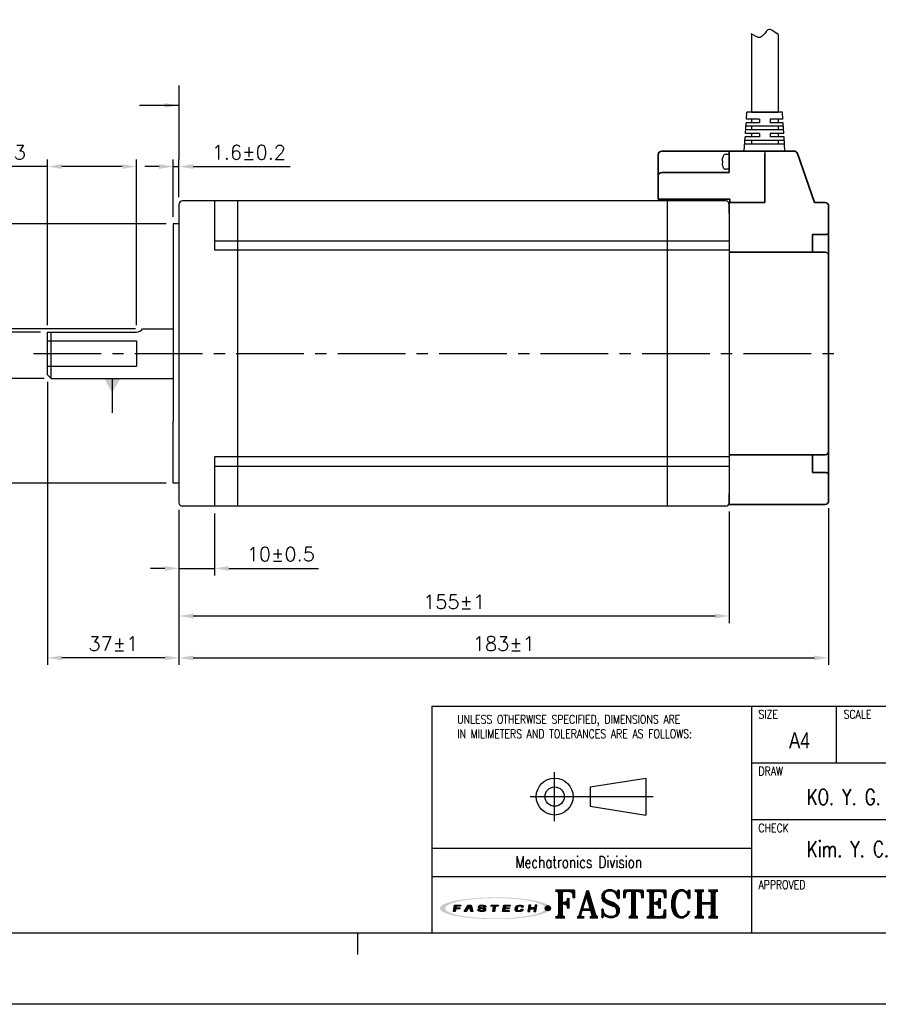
# Model space of a CAD drawing. Header units: millimetres. Extents: x 0 to 594, y 0 to 420.
# Tile 2 of 4: x 202 to 444, y 0 to 277. Entities that reach past the tile are written whole.
import ezdxf

# ---------------------------------------------------------------- set-up
doc = ezdxf.new("R2010")
doc.units = ezdxf.units.MM
doc.header["$PDSIZE"] = -1
doc.linetypes.add('CENTER2', pattern=[28.575, 19.05, -3.175, 3.175, -3.175])
for name, color, linetype in [('DIM', 3, 'Continuous'), ('LAYER_2', 1, 'Continuous'), ('LAYER_4', 3, 'Continuous'), ('SHEET', 1, 'Continuous')]:
    doc.layers.add(name, color=color, linetype=linetype)
doc.layers.add('Visible (ISO)', color=7, linetype='Continuous', lineweight=35)
doc.styles.add('SHB', font='romans.shx', dxfattribs={"width": 0.75, "bigfont": 'whgtxt.shx'})
doc.styles.add('SHEET1', font='ROMANS.SHX', dxfattribs={"width": 0.8, "height": 3})
doc.styles.add('SHEET2', font='txt', dxfattribs={"width": 0.8, "height": 3})
doc.styles.add('SHEET3', font='ROMANT.SHX', dxfattribs={"height": 3})
doc.styles.get("Standard").update_dxf_attribs({"font": 'txt.shx', "bigfont": 'whgtxt.shx'})
doc.dimstyles.new('ISO-25', dxfattribs={"dimtxt": 2.5, "dimasz": 2.5, "dimexe": 1.25, "dimexo": 0.625, "dimtad": 1, "dimtxsty": 'Standard', "dimcen": 2.5, "dimadec": 0, "dimazin": 0, "dimtfac": 1, "dimtmove": 0, "dimatfit": 3, "dimfxl": 0, "dimarcsym": 0})

# ---------------------------------------------------------------- blocks, each defined once
blk = doc.blocks.new('AI9-BLK2')
at = {"layer": 'LAYER_4'}
h = blk.add_hatch(color=12, dxfattribs=at)
edge = h.paths.add_edge_path()
edge.add_spline(control_points=[(66.5, 0), (66.5, -3.5), (61.3, -5.3), (58.7, -6.3), (52, -8.8), (44.8, -10), (37.7, -11), (17.3, -13.9), (-3.7, -14.1), (-24.3, -12.5), (-32.9, -11.8), (-41.6, -10.8), (-50, -8.9), (-54.9, -7.7), (-60.6, -6.4), (-64.7, -3.2), (-73, 3.4), (-52.4, 8.3), (-49.2, 9), (-40.6, 10.9), (-31.8, 11.9), (-23.1, 12.6), (-12.4, 13.4), (-1.5, 13.6), (9.2, 13.3), (19.1, 13), (29, 12.3), (38.8, 10.9), (45.7, 9.9), (52.7, 8.7), (59.3, 6.1), (61.8, 5.2), (66.5, 3.3), (66.5, 0), (66.6, -0.8), (73.6, -0.7), (73.6, 0), (73.5, 3.5), (68.7, 5.4), (66.1, 6.4), (59.6, 9), (52.6, 10.3), (45.8, 11.3), (24.9, 14.6), (3.4, 15.1), (-17.7, 14), (-27.4, 13.6), (-37.2, 12.7), (-46.8, 11.2), (-53.5, 10.1), (-60.4, 8.7), (-66.7, 6.1), (-69.1, 5.1), (-73.9, 3.1), (-73.6, -0.3), (-73.4, -3.7), (-68.1, -5.6), (-65.5, -6.6), (-58.9, -9.2), (-51.8, -10.4), (-44.8, -11.5), (-35, -13), (-25, -13.7), (-15.1, -14.2), (5.8, -15), (27.1, -14.4), (47.8, -11), (54.2, -9.9), (60.6, -8.6), (66.6, -6.1), (69.1, -5.1), (73.5, -3.2), (73.6, 0), (73.6, 0.8), (66.6, 0.9), (66.5, 0)], knot_values=[0, 0, 0, 0, 1, 1, 1, 2, 2, 2, 3, 3, 3, 4, 4, 4, 5, 5, 5, 6, 6, 6, 7, 7, 7, 8, 8, 8, 9, 9, 9, 10, 10, 10, 11, 11, 11, 12, 12, 12, 13, 13, 13, 14, 14, 14, 15, 15, 15, 16, 16, 16, 17, 17, 17, 18, 18, 18, 19, 19, 19, 20, 20, 20, 21, 21, 21, 22, 22, 22, 23, 23, 23, 24, 24, 24, 25, 25, 25, 25], degree=3, periodic=0)
blk = doc.blocks.new('AI9-BLK1')
at = {"layer": 'LAYER_4', "color": 7}
blk.add_blockref('AI9-BLK2', (0, 0), dxfattribs=at)
blk = doc.blocks.new('AI9-BLK3')
at = {"layer": 'LAYER_2'}
for points in [[(-55.6, -4.3), (-54.1, 4.2), (-45.8, 4.1), (-46, 2.8), (-51.9, 2.8), (-52.2, 0.7), (-46.8, 0.6), (-47, -0.8), (-52.4, -0.8), (-53.1, -4.3)], [(-41.4, -4.2), (-35.7, 4.2), (-32.1, 4.2), (-29.5, -4.1), (-32.2, -4.1), (-34.2, 2.7), (-38.7, -4.2)], [(-5.3, 4.2), (4.3, 4.1), (4.1, 2.7), (0.4, 2.7), (-0.8, -4.2), (-3.2, -4.2), (-2.1, 2.7), (-5.6, 2.7)], [(11.4, 4.2), (20, 4.1), (19.8, 2.8), (13.7, 2.8), (13.4, 0.8), (19, 0.7), (18.8, -0.6), (13.1, -0.6), (12.7, -2.7), (18.7, -2.8), (18.5, -4.2), (9.9, -4.2)], [(45, 4.2), (43.5, -4.1), (46, -4.2), (46.6, -0.6), (52.3, -0.7), (51.7, -4.2), (54.1, -4.2), (55.6, 4.2), (53.1, 4.2), (52.5, 0.8), (46.9, 0.8), (47.5, 4.2)]]:
    blk.add_hatch(color=12, dxfattribs=at).paths.add_polyline_path(points)
h = blk.add_hatch(color=12, dxfattribs=at)
edge = h.paths.add_edge_path()
edge.add_spline(control_points=[(-15.2, -1.5), (-15.2, -2.9), (-16.3, -2.9), (-17.5, -2.9), (-17.7, -2.9), (-18.2, -2.9), (-18.5, -2.9), (-20, -2.9), (-20.4, -2.7), (-20.4, -2.1), (-20.4, -1.9), (-20.4, -1.4), (-20.4, -1.4), (-20.4, -1.4), (-22.9, -1.4), (-22.9, -1.4), (-22.9, -1.4), (-22.9, -2.3), (-22.9, -2.5), (-22.9, -3.9), (-21.3, -4.3), (-19.8, -4.3), (-19.5, -4.3), (-17.1, -4.3), (-16.9, -4.3), (-14.1, -4.3), (-12.8, -3.1), (-12.8, -1.8), (-12.8, -1.7), (-12.8, -1.1), (-12.8, -1), (-12.8, 0.2), (-14.1, 0.7), (-16.1, 0.7), (-16.3, 0.7), (-17.5, 0.7), (-17.7, 0.7), (-19.1, 0.7), (-19.7, 0.9), (-19.6, 1.9), (-19.5, 2.9), (-18.4, 2.9), (-17.8, 2.9), (-17.6, 2.9), (-16.5, 2.9), (-16.2, 2.9), (-15, 2.9), (-14.8, 2.6), (-14.8, 2.3), (-14.8, 2.1), (-14.9, 1.7), (-14.9, 1.7), (-14.9, 1.7), (-12.3, 1.6), (-12.3, 1.6), (-12.3, 1.6), (-12.3, 2.6), (-12.3, 2.8), (-12.3, 3.9), (-14.1, 4.3), (-15.7, 4.3), (-16.8, 4.3), (-17.9, 4.3), (-18.2, 4.3), (-20.4, 4.3), (-22, 3.6), (-22.1, 2), (-22.1, 1.8), (-22.1, 1.3), (-22.1, 1.1), (-22.2, -0.1), (-20.7, -0.6), (-19.2, -0.6), (-19, -0.6), (-17.3, -0.7), (-17.1, -0.7), (-15.5, -0.7), (-15.2, -1.1), (-15.2, -1.5)], knot_values=[0, 0, 0, 0, 1, 1, 1, 2, 2, 2, 3, 3, 3, 4, 4, 4, 5, 5, 5, 6, 6, 6, 7, 7, 7, 8, 8, 8, 9, 9, 9, 10, 10, 10, 11, 11, 11, 12, 12, 12, 13, 13, 13, 14, 14, 14, 15, 15, 15, 16, 16, 16, 17, 17, 17, 18, 18, 18, 19, 19, 19, 20, 20, 20, 21, 21, 21, 22, 22, 22, 23, 23, 23, 24, 24, 24, 25, 25, 25, 26, 26, 26, 26], degree=3, periodic=0)
h = blk.add_hatch(color=12, dxfattribs=at)
edge = h.paths.add_edge_path()
edge.add_spline(control_points=[(35, 1.4), (35, 1.4), (37.4, 1.4), (37.4, 1.4), (37.4, 1.4), (37.5, 2), (37.5, 2.4), (37.5, 3.1), (37.3, 4.2), (34.5, 4.2), (34.2, 4.2), (32.2, 4.2), (31.6, 4.2), (28.5, 4.3), (27.4, 2.7), (27.2, 1.5), (27.1, 1), (26.8, -0.6), (26.7, -1.2), (26.5, -2.6), (26.6, -4.3), (30.1, -4.3), (30.5, -4.3), (31.7, -4.3), (32.2, -4.3), (34.9, -4.3), (36.6, -4), (36.9, -2.3), (36.9, -1.9), (37, -1.1), (37, -1.1), (37, -1.1), (34.6, -1.1), (34.6, -1.1), (34.6, -1.1), (34.6, -1.6), (34.6, -1.7), (34.4, -2.5), (33.8, -2.8), (32.5, -2.8), (32.2, -2.8), (31.2, -2.8), (30.8, -2.8), (29.4, -2.8), (29.1, -2.3), (29.2, -1.4), (29.2, -1), (29.5, 0.7), (29.5, 1.1), (29.8, 2.5), (30.7, 2.8), (31.7, 2.8), (32.2, 2.8), (33.4, 2.8), (33.7, 2.8), (34.7, 2.8), (35.1, 2.5), (35.1, 1.9), (35, 1.7), (35, 1.4), (35, 1.4)], knot_values=[0, 0, 0, 0, 1, 1, 1, 2, 2, 2, 3, 3, 3, 4, 4, 4, 5, 5, 5, 6, 6, 6, 7, 7, 7, 8, 8, 8, 9, 9, 9, 10, 10, 10, 11, 11, 11, 12, 12, 12, 13, 13, 13, 14, 14, 14, 15, 15, 15, 16, 16, 16, 17, 17, 17, 18, 18, 18, 19, 19, 19, 20, 20, 20, 20], degree=3, periodic=0)
at = {"layer": 'LAYER_2', "color": 12}
for points in [[(-55.6, -4.3), (-54.1, 4.2), (-45.8, 4.1), (-46, 2.8), (-51.9, 2.8), (-52.2, 0.7), (-46.8, 0.6), (-47, -0.8), (-52.4, -0.8), (-53.1, -4.3)], [(-41.4, -4.2), (-35.7, 4.2), (-32.1, 4.2), (-29.5, -4.1), (-32.2, -4.1), (-34.2, 2.7), (-38.7, -4.2)], [(-5.3, 4.2), (4.3, 4.1), (4.1, 2.7), (0.4, 2.7), (-0.8, -4.2), (-3.2, -4.2), (-2.1, 2.7), (-5.6, 2.7)], [(11.4, 4.2), (20, 4.1), (19.8, 2.8), (13.7, 2.8), (13.4, 0.8), (19, 0.7), (18.8, -0.6), (13.1, -0.6), (12.7, -2.7), (18.7, -2.8), (18.5, -4.2), (9.9, -4.2)], [(45, 4.2), (43.5, -4.1), (46, -4.2), (46.6, -0.6), (52.3, -0.7), (51.7, -4.2), (54.1, -4.2), (55.6, 4.2), (53.1, 4.2), (52.5, 0.8), (46.9, 0.8), (47.5, 4.2)]]:
    blk.add_lwpolyline(points, close=True, dxfattribs=at)
for points, knots in [([(-15.2, -1.5), (-15.2, -2.9), (-16.3, -2.9), (-17.5, -2.9), (-17.7, -2.9), (-18.2, -2.9), (-18.5, -2.9), (-20, -2.9), (-20.4, -2.7), (-20.4, -2.1), (-20.4, -1.9), (-20.4, -1.4), (-20.4, -1.4), (-20.4, -1.4), (-22.9, -1.4), (-22.9, -1.4), (-22.9, -1.4), (-22.9, -2.3), (-22.9, -2.5), (-22.9, -3.9), (-21.3, -4.3), (-19.8, -4.3), (-19.5, -4.3), (-17.1, -4.3), (-16.9, -4.3), (-14.1, -4.3), (-12.8, -3.1), (-12.8, -1.8), (-12.8, -1.7), (-12.8, -1.1), (-12.8, -1), (-12.8, 0.2), (-14.1, 0.7), (-16.1, 0.7), (-16.3, 0.7), (-17.5, 0.7), (-17.7, 0.7), (-19.1, 0.7), (-19.7, 0.9), (-19.6, 1.9), (-19.5, 2.9), (-18.4, 2.9), (-17.8, 2.9), (-17.6, 2.9), (-16.5, 2.9), (-16.2, 2.9), (-15, 2.9), (-14.8, 2.6), (-14.8, 2.3), (-14.8, 2.1), (-14.9, 1.7), (-14.9, 1.7), (-14.9, 1.7), (-12.3, 1.6), (-12.3, 1.6), (-12.3, 1.6), (-12.3, 2.6), (-12.3, 2.8), (-12.3, 3.9), (-14.1, 4.3), (-15.7, 4.3), (-16.8, 4.3), (-17.9, 4.3), (-18.2, 4.3), (-20.4, 4.3), (-22, 3.6), (-22.1, 2), (-22.1, 1.8), (-22.1, 1.3), (-22.1, 1.1), (-22.2, -0.1), (-20.7, -0.6), (-19.2, -0.6), (-19, -0.6), (-17.3, -0.7), (-17.1, -0.7), (-15.5, -0.7), (-15.2, -1.1), (-15.2, -1.5)], [0, 0, 0, 0, 1, 1, 1, 2, 2, 2, 3, 3, 3, 4, 4, 4, 5, 5, 5, 6, 6, 6, 7, 7, 7, 8, 8, 8, 9, 9, 9, 10, 10, 10, 11, 11, 11, 12, 12, 12, 13, 13, 13, 14, 14, 14, 15, 15, 15, 16, 16, 16, 17, 17, 17, 18, 18, 18, 19, 19, 19, 20, 20, 20, 21, 21, 21, 22, 22, 22, 23, 23, 23, 24, 24, 24, 25, 25, 25, 26, 26, 26, 26]), ([(35, 1.4), (35, 1.4), (37.4, 1.4), (37.4, 1.4), (37.4, 1.4), (37.5, 2), (37.5, 2.4), (37.5, 3.1), (37.3, 4.2), (34.5, 4.2), (34.2, 4.2), (32.2, 4.2), (31.6, 4.2), (28.5, 4.3), (27.4, 2.7), (27.2, 1.5), (27.1, 1), (26.8, -0.6), (26.7, -1.2), (26.5, -2.6), (26.6, -4.3), (30.1, -4.3), (30.5, -4.3), (31.7, -4.3), (32.2, -4.3), (34.9, -4.3), (36.6, -4), (36.9, -2.3), (36.9, -1.9), (37, -1.1), (37, -1.1), (37, -1.1), (34.6, -1.1), (34.6, -1.1), (34.6, -1.1), (34.6, -1.6), (34.6, -1.7), (34.4, -2.5), (33.8, -2.8), (32.5, -2.8), (32.2, -2.8), (31.2, -2.8), (30.8, -2.8), (29.4, -2.8), (29.1, -2.3), (29.2, -1.4), (29.2, -1), (29.5, 0.7), (29.5, 1.1), (29.8, 2.5), (30.7, 2.8), (31.7, 2.8), (32.2, 2.8), (33.4, 2.8), (33.7, 2.8), (34.7, 2.8), (35.1, 2.5), (35.1, 1.9), (35, 1.7), (35, 1.4), (35, 1.4)], [0, 0, 0, 0, 1, 1, 1, 2, 2, 2, 3, 3, 3, 4, 4, 4, 5, 5, 5, 6, 6, 6, 7, 7, 7, 8, 8, 8, 9, 9, 9, 10, 10, 10, 11, 11, 11, 12, 12, 12, 13, 13, 13, 14, 14, 14, 15, 15, 15, 16, 16, 16, 17, 17, 17, 18, 18, 18, 19, 19, 19, 20, 20, 20, 20])]:
    blk.add_open_spline(points, degree=3, knots=knots, dxfattribs=at)
blk = doc.blocks.new('*D7')
at = {"color": 8, "lineweight": -2}
for p, q in [((246.75, 139.25), (246.75, 95.55)), ((429.75, 139.75), (429.75, 95.55)), ((250.75, 97.55), (425.75, 97.55))]:
    blk.add_line(p, q, dxfattribs=at)
at = {"color": 8}
for points in [[(250.75, 98.22), (250.75, 96.88), (246.75, 97.55)], [(425.75, 98.22), (425.75, 96.88), (429.75, 97.55)]]:
    blk.add_solid(points, dxfattribs=at)
at = {"layer": 'Defpoints', "color": 0}
for p in [(429.75, 141.75), (246.75, 141.25), (429.75, 97.55)]:
    blk.add_point(p, dxfattribs=at)
at = {"color": 3, "insert": (338.25, 101.55), "char_height": 4, "attachment_point": 5}
blk.add_mtext('\\A1;183±1', dxfattribs=at)
blk = doc.blocks.new('*D14')
at = {"color": 8, "lineweight": -2}
for p, q in [((241.15, 235.9), (237.15, 235.9)), ((245.15, 221.75), (245.15, 237.9)), ((245.15, 235.9), (246.75, 235.9)), ((246.75, 227.25), (246.75, 237.9)), ((250.75, 235.9), (278.08, 235.9))]:
    blk.add_line(p, q, dxfattribs=at)
at = {"color": 8}
for points in [[(241.15, 236.57), (241.15, 235.24), (245.15, 235.9)], [(250.75, 236.57), (250.75, 235.24), (246.75, 235.9)]]:
    blk.add_solid(points, dxfattribs=at)
at = {"layer": 'Defpoints', "color": 0}
for p in [(246.75, 235.9), (246.75, 225.25), (245.15, 219.75)]:
    blk.add_point(p, dxfattribs=at)
at = {"color": 3, "insert": (266.42, 239.9), "char_height": 4, "attachment_point": 5}
blk.add_mtext('\\A1;1.6±0.2', dxfattribs=at)
blk = doc.blocks.new('*D15')
at = {"color": 8, "lineweight": -2}
for p, q in [((209.75, 235.9), (174.42, 235.9)), ((209.75, 191.25), (209.75, 237.9)), ((230.75, 235.9), (213.75, 235.9)), ((234.75, 191.25), (234.75, 237.9))]:
    blk.add_line(p, q, dxfattribs=at)
at = {"color": 8}
for points in [[(213.75, 236.57), (213.75, 235.24), (209.75, 235.9)], [(230.75, 236.57), (230.75, 235.24), (234.75, 235.9)]]:
    blk.add_solid(points, dxfattribs=at)
at = {"layer": 'Defpoints', "color": 0}
for p in [(209.75, 235.9), (209.75, 189.25), (234.75, 189.25)]:
    blk.add_point(p, dxfattribs=at)
at = {"color": 3, "insert": (190.08, 239.9), "char_height": 4, "attachment_point": 5}
blk.add_mtext('\\A1;2-25±0.3', dxfattribs=at)
blk = doc.blocks.new('*D16')
at = {"color": 8, "lineweight": -2}
for p, q in [((243.15, 219.75), (165.28, 219.75)), ((167.28, 215.75), (167.28, 150.75)), ((243.15, 146.75), (165.28, 146.75))]:
    blk.add_line(p, q, dxfattribs=at)
at = {"color": 8}
for points in [[(166.62, 215.75), (167.95, 215.75), (167.28, 219.75)], [(166.62, 150.75), (167.95, 150.75), (167.28, 146.75)]]:
    blk.add_solid(points, dxfattribs=at)
at = {"layer": 'Defpoints', "color": 0}
for p in [(245.15, 219.75), (167.28, 146.75), (245.15, 146.75)]:
    blk.add_point(p, dxfattribs=at)
at = {"color": 3, "insert": (162.02, 183.25), "char_height": 4, "attachment_point": 5, "rotation": 90}
blk.add_mtext('\\A1;%%C73{\\H2.800000;\\S 0^ -0.05;}', dxfattribs=at)
blk = doc.blocks.new('*D17')
at = {"color": 8, "lineweight": -2}
for p, q in [((209.75, 175.25), (209.75, 95.55)), ((246.75, 139.25), (246.75, 95.55)), ((242.75, 97.55), (213.75, 97.55))]:
    blk.add_line(p, q, dxfattribs=at)
at = {"color": 8}
for points in [[(213.75, 98.22), (213.75, 96.88), (209.75, 97.55)], [(242.75, 98.22), (242.75, 96.88), (246.75, 97.55)]]:
    blk.add_solid(points, dxfattribs=at)
at = {"layer": 'Defpoints', "color": 0}
for p in [(209.75, 177.25), (246.75, 141.25), (209.75, 97.55)]:
    blk.add_point(p, dxfattribs=at)
at = {"color": 3, "insert": (228.25, 101.55), "char_height": 4, "attachment_point": 5}
blk.add_mtext('\\A1;37±1', dxfattribs=at)
blk = doc.blocks.new('*D18')
at = {"color": 8, "lineweight": -2}
for p, q in [((246.75, 139.25), (246.75, 107.35)), ((401.75, 138.75), (401.75, 107.35)), ((250.75, 109.35), (397.75, 109.35))]:
    blk.add_line(p, q, dxfattribs=at)
at = {"color": 8}
for points in [[(250.75, 110.01), (250.75, 108.68), (246.75, 109.35)], [(397.75, 110.01), (397.75, 108.68), (401.75, 109.35)]]:
    blk.add_solid(points, dxfattribs=at)
at = {"layer": 'Defpoints', "color": 0}
for p in [(246.75, 141.25), (401.75, 140.75), (401.75, 109.35)]:
    blk.add_point(p, dxfattribs=at)
at = {"color": 3, "insert": (324.25, 113.35), "char_height": 4, "attachment_point": 5}
blk.add_mtext('\\A1;155±1', dxfattribs=at)
blk = doc.blocks.new('*D11')
at = {"color": 8, "lineweight": -2}
for p, q in [((246.75, 139.25), (246.75, 120.75)), ((256.75, 138.25), (256.75, 120.75)), ((242.75, 122.75), (238.75, 122.75)), ((246.75, 122.75), (256.75, 122.75)), ((260.75, 122.75), (286.08, 122.75))]:
    blk.add_line(p, q, dxfattribs=at)
at = {"color": 8}
for points in [[(242.75, 123.41), (242.75, 122.08), (246.75, 122.75)], [(260.75, 123.41), (260.75, 122.08), (256.75, 122.75)]]:
    blk.add_solid(points, dxfattribs=at)
at = {"layer": 'Defpoints', "color": 0}
for p in [(246.75, 141.25), (256.75, 140.25), (256.75, 122.75)]:
    blk.add_point(p, dxfattribs=at)
at = {"color": 3, "insert": (275.42, 126.75), "char_height": 4, "attachment_point": 5}
blk.add_mtext('\\A1;10±0.5', dxfattribs=at)
blk = doc.blocks.new('*D12')
at = {"color": 8, "lineweight": -2}
for p, q in [((194.85, 189.25), (194.85, 218.92)), ((207.75, 189.25), (192.85, 189.25)), ((194.85, 180.25), (194.85, 185.25)), ((208.75, 176.25), (192.85, 176.25))]:
    blk.add_line(p, q, dxfattribs=at)
at = {"color": 8}
for points in [[(194.18, 185.25), (195.51, 185.25), (194.85, 189.25)], [(194.18, 180.25), (195.51, 180.25), (194.85, 176.25)]]:
    blk.add_solid(points, dxfattribs=at)
at = {"layer": 'Defpoints', "color": 0}
for p in [(194.85, 189.25), (209.75, 189.25), (210.75, 176.25)]:
    blk.add_point(p, dxfattribs=at)
at = {"color": 3, "insert": (189.58, 206.09), "char_height": 4, "attachment_point": 5, "rotation": 90}
blk.add_mtext('\\A1;2-13{\\H2.800000;\\S 0^ -0.1;}', dxfattribs=at)
blk = doc.blocks.new('*D13')
at = {"color": 8, "lineweight": -2}
for p, q in [((180.82, 190.25), (180.82, 221.05)), ((234.48, 190.25), (178.82, 190.25)), ((180.82, 180.25), (180.82, 186.25)), ((208.75, 176.25), (178.82, 176.25))]:
    blk.add_line(p, q, dxfattribs=at)
at = {"color": 8}
for points in [[(180.15, 186.25), (181.49, 186.25), (180.82, 190.25)], [(180.15, 180.25), (181.49, 180.25), (180.82, 176.25)]]:
    blk.add_solid(points, dxfattribs=at)
at = {"layer": 'Defpoints', "color": 0}
for p in [(180.82, 190.25), (236.48, 190.25), (210.75, 176.25)]:
    blk.add_point(p, dxfattribs=at)
at = {"color": 3, "insert": (175.55, 207.65), "char_height": 4, "attachment_point": 5, "rotation": 90}
blk.add_mtext('\\A1;%%C14{\\H2.800000;\\S 0^ -0.013;}', dxfattribs=at)

msp = doc.modelspace()

# ---------------------------------------------------------------- hatches: boundary and pattern name
h = msp.add_hatch(color=1)
edge = h.paths.add_edge_path()
edge.add_arc((350.6547, 27.0526), 0.7263, 0, 360)

# ---------------------------------------------------------------- linework, layer by layer
for p, q in [((412.9242, 274.5224), (412.6575, 274.4128)), ((413.3099, 274.4997), (412.9242, 274.5224)), ((413.7191, 274.3219), (413.3099, 274.4997)), ((409.6652, 272.3478), (407.9486, 273.3261)), ((408.001, 273.2962), (408.001, 251.2518)), ((409.9807, 272.2581), (409.6652, 272.3478)), ((410.3468, 272.2798), (409.9807, 272.2581)), ((410.7073, 272.4214), (410.3468, 272.2798)), ((411.0563, 272.6582), (410.7073, 272.4214)), ((411.3889, 272.9659), (411.0563, 272.6582)), ((411.6987, 273.3201), (411.3889, 272.9659)), ((411.943, 273.6372), (411.6987, 273.3201)), ((412.177, 273.9432), (411.943, 273.6372)), ((412.4117, 274.2107), (412.177, 273.9432)), ((412.6575, 274.4128), (412.4117, 274.2107)), ((415.5018, 273.0574), (413.7191, 274.3219)), ((415.5018, 273.0574), (415.5018, 251.2518)), ((406.5712, 249.2518), (406.7076, 251.2518)), ((416.7076, 251.2518), (406.7076, 251.2518)), ((408.001, 251.2518), (415.5018, 251.2518)), ((413.9014, 251.2518), (409.6014, 251.2518)), ((411.7076, 251.2518), (413.9014, 251.2518)), ((416.844, 249.2518), (416.7076, 251.2518)), ((406.2985, 245.2518), (406.503, 248.2518)), ((416.9803, 247.2518), (406.4349, 247.2518)), ((410.2514, 248.2518), (406.503, 248.2518)), ((410.2514, 249.2518), (406.5712, 249.2518)), ((408.0014, 249.2518), (408.0014, 248.2518)), ((408.0014, 247.2518), (408.0014, 246.2518)), ((410.2514, 248.2518), (408.115, 248.2518)), ((410.2514, 249.2518), (408.1605, 249.2518)), ((410.2514, 249.2518), (410.2514, 248.2518)), ((416.844, 249.2518), (413.2514, 249.2518)), ((413.2514, 249.2518), (413.2514, 248.2518)), ((416.9121, 248.2518), (413.2514, 248.2518)), ((415.5014, 249.2518), (415.5014, 248.2518)), ((415.5014, 247.2518), (415.5014, 246.2518)), ((417.1167, 245.2518), (416.9121, 248.2518)), ((405.9576, 240.2518), (406.2303, 244.2518)), ((410.2514, 244.2518), (406.2303, 244.2518)), ((410.2514, 245.2518), (406.2985, 245.2518)), ((417.0485, 246.2518), (406.3667, 246.2518)), ((408.0014, 245.2518), (408.0014, 244.2518)), ((410.2514, 245.2518), (410.2514, 244.2518)), ((417.1167, 245.2518), (413.2514, 245.2518)), ((413.2514, 245.2518), (413.2514, 244.2518)), ((417.1849, 244.2518), (413.2514, 244.2518)), ((415.5014, 245.2518), (415.5014, 244.2518)), ((417.4576, 240.2518), (417.1849, 244.2518)), ((417.3212, 242.2518), (406.094, 242.2518)), ((417.253, 243.2518), (406.1621, 243.2518)), ((408.0014, 243.2518), (408.0014, 242.2518)), ((415.5014, 243.2518), (415.5014, 242.2518)), ((401.7514, 239.3518), (401.7514, 235.1518)), ((417.4576, 240.2518), (405.9576, 240.2518)), ((416.8941, 240.2518), (408.8941, 240.2518)), ((411.7514, 240.2518), (411.7514, 225.7518)), ((246.7514, 225.2518), (246.7514, 141.2518)), ((400.7514, 226.2518), (247.7514, 226.2518)), ((256.7514, 226.2518), (256.7514, 212.3518)), ((263.2514, 226.2518), (263.2514, 140.2518)), ((384.2514, 226.2518), (384.2514, 140.2518)), ((401.7514, 225.2518), (401.7514, 141.2518)), ((245.1514, 219.7518), (245.1514, 164.2518)), ((246.7514, 219.7518), (245.1514, 219.7518)), ((256.7514, 214.9629), (401.7514, 214.9629)), ((401.7514, 212.3518), (256.7514, 212.3518)), ((209.7514, 177.2518), (209.7514, 189.2518)), ((209.7514, 189.2518), (234.7514, 189.2518)), ((210.7514, 179.6518), (210.7514, 189.2518)), ((236.4834, 190.2518), (245.1514, 190.2518)), ((209.7514, 186.8518), (234.7514, 186.8518)), ((234.7514, 186.8518), (234.7514, 179.6518)), ((209.7514, 179.6518), (234.7514, 179.6518)), ((210.7514, 176.2518), (210.7514, 179.6463)), ((209.7514, 177.2518), (210.7514, 176.2518)), ((210.7514, 176.2518), (245.1514, 176.2518)), ((245.1514, 146.7518), (245.1514, 164.2518)), ((256.7514, 154.1518), (256.7514, 140.2518)), ((401.7514, 154.1518), (256.7514, 154.1518)), ((256.7514, 151.5407), (401.7514, 151.5407)), ((246.7514, 146.7518), (245.1514, 146.7518)), ((400.7514, 140.2518), (247.7514, 140.2518))]:
    msp.add_line(p, q)
at = {"lineweight": 35}
for p, q in [((409.6014, 251.2518), (411.7076, 251.2518)), ((407.8149, 240.2518), (415.6879, 240.2518)), ((408.9576, 240.2518), (416.8306, 240.2518))]:
    msp.add_line(p, q, dxfattribs=at)
at = {"extrusion": (1e-16, -1, 0)}
for p, q in [((399.9363, 238.4631), (399.9363, 238.4945)), ((399.9363, 238.4945), (399.9363, 238.4631)), ((400.7194, 239.3518), (401.7514, 239.3518)), ((399.9363, 236.9739), (399.9363, 237.5297)), ((399.9363, 236.0091), (399.9363, 236.0406)), ((401.7514, 235.1518), (400.7194, 235.1518))]:
    msp.add_line(p, q, dxfattribs=at)
at = {"color": 1, "linetype": 'CENTER2'}
msp.add_line((205.7514, 183.2518), (433.7514, 183.2518), dxfattribs=at)
at = {"color": 4}
msp.add_line((297, 20), (297, 14), dxfattribs=at)
at = {"color": 6}
msp.add_lwpolyline([(0, 420), (594, 420), (594, 0), (0, 0)], close=True, dxfattribs=at)
at = {"color": 4}
msp.add_lwpolyline([(20, 400), (574, 400), (574, 20), (20, 20)], close=True, dxfattribs=at)
at = {"color": 1}
msp.add_circle((350.6547, 27.0526), 0.7263, dxfattribs=at)
for centre, radius, start, end in [((405.1914, 237.2519), 5.4, 162.851596, 166.696381), ((400.7194, 238.6318), 0.72, 90, 162.851596), ((405.1914, 237.2517), 5.4, 193.303619, 197.148404), ((400.7194, 235.8718), 0.72, 197.148404, 270), ((247.7514, 225.2518), 1, 90, 180), ((400.7514, 225.2518), 1, 0, 90), ((234.7514, 191.2518), 2, 270, 330), ((247.7514, 141.2518), 1, 180, 270), ((400.7514, 141.2518), 1, 270, 0)]:
    msp.add_arc(centre, radius, start, end)
for points, knots in [([(399.8426, 237.936), (399.8626, 238.0936), (399.8899, 238.2524), (399.9282, 238.4275), (399.9322, 238.4453), (399.9363, 238.4631)], [13.853196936, 13.853196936, 13.853196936, 13.853196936, 14.222938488, 14.222938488, 14.264868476, 14.264868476, 14.264868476, 14.264868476]), ([(399.9363, 237.5297), (399.9322, 237.53), (399.9282, 237.5303), (399.8899, 237.5334), (399.8626, 237.5362), (399.8426, 237.5389)], [12.353396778, 12.353396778, 12.353396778, 12.353396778, 12.395326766, 12.395326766, 12.765068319, 12.765068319, 12.765068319, 12.765068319]), ([(399.8426, 237.5389), (399.8626, 237.5362), (399.8899, 237.5334), (399.9281, 237.5304), (399.932, 237.5301), (399.936, 237.5298)], [13.853196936, 13.853196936, 13.853196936, 13.853196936, 14.222938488, 14.222938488, 14.263757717, 14.263757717, 14.263757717, 14.263757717]), ([(399.8426, 236.9647), (399.8626, 236.9675), (399.8899, 236.9703), (399.9282, 236.9733), (399.9322, 236.9736), (399.9363, 236.9739)], [13.853196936, 13.853196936, 13.853196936, 13.853196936, 14.222938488, 14.222938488, 14.264868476, 14.264868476, 14.264868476, 14.264868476]), ([(399.9363, 236.0406), (399.9322, 236.0584), (399.9282, 236.0762), (399.8899, 236.2512), (399.8626, 236.4101), (399.8426, 236.5677)], [12.353396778, 12.353396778, 12.353396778, 12.353396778, 12.395326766, 12.395326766, 12.765068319, 12.765068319, 12.765068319, 12.765068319])]:
    msp.add_open_spline(points, degree=3, knots=knots)
for points in [[(399.8225, 237.6612), (399.8263, 237.7515), (399.833, 237.8433), (399.8426, 237.936)], [(399.8426, 237.5389), (399.833, 237.5802), (399.8263, 237.621), (399.8225, 237.6612)], [(399.8225, 236.8424), (399.8263, 236.8826), (399.833, 236.9235), (399.8426, 236.9647)], [(399.8426, 236.5677), (399.833, 236.6603), (399.8263, 236.7521), (399.8225, 236.8424)], [(399.8425, 237.5392), (399.8426, 237.5391), (399.8426, 237.539), (399.8426, 237.5389)]]:
    msp.add_open_spline(points, degree=3)
at = {"layer": 'DIM', "color": 8}
msp.add_line((246.7514, 258.6936), (246.7514, 237.9035), dxfattribs=at)
at = {"layer": 'SHEET', "color": 7}
for p, q in [((318, 84), (574, 84)), ((318, 84), (318, 20)), ((408, 84), (408, 20)), ((318, 44), (408, 44))]:
    msp.add_line(p, q, dxfattribs=at)
at = {"layer": 'SHEET'}
for p, q in [((432, 68), (432, 84)), ((408, 68), (574, 68)), ((352.5683, 51.5766), (352.5683, 65.4032)), ((362.5679, 61.2059), (378.2463, 63.6749)), ((362.5679, 61.2059), (362.5679, 55.774)), ((378.2463, 63.6749), (378.2463, 53.3049)), ((345.655, 58.4899), (380.345, 58.4899)), ((362.5679, 55.774), (378.2463, 53.3049)), ((408, 52), (574, 52)), ((318, 36), (574, 36))]:
    msp.add_line(p, q, dxfattribs=at)
for radius in [5.185, 2.7159]:
    msp.add_circle((352.5683, 58.4899), radius, dxfattribs=at)
at = {"layer": 'Visible (ISO)'}
for p, q in [((381.7514, 239.2518), (381.7514, 237.2518)), ((401.7514, 240.2518), (382.7514, 240.2518)), ((411.7514, 240.2518), (401.7514, 240.2518)), ((401.7514, 238.8518), (401.7514, 240.2518)), ((401.7514, 235.6518), (401.7514, 238.8518)), ((420.0384, 240.2518), (411.7514, 240.2518)), ((411.7514, 237.2518), (411.7514, 239.4518)), ((420.9838, 239.5778), (425.7514, 225.7518)), ((381.7514, 237.2518), (381.7514, 233.2518)), ((411.7514, 225.7518), (411.7514, 237.2518)), ((381.7514, 226.7518), (381.7514, 233.2518)), ((382.7514, 234.2518), (401.7514, 234.2518)), ((401.7514, 234.2518), (401.7514, 235.6518)), ((384.2514, 226.7518), (381.7514, 226.7518)), ((384.2514, 226.7518), (401.9514, 226.7518)), ((409.7209, 225.7518), (401.7514, 225.7518)), ((401.7514, 222.7518), (401.7514, 225.7518)), ((401.9514, 226.7518), (401.9514, 225.7518)), ((411.7514, 225.7518), (409.7209, 225.7518)), ((425.7514, 225.7518), (428.7514, 225.7518)), ((429.7514, 224.7518), (429.7514, 220.3142)), ((429.7514, 217.7518), (429.7514, 220.3142)), ((425.2514, 216.7807), (428.7514, 216.7807)), ((425.2514, 211.7518), (425.2514, 216.7807)), ((429.7514, 217.1424), (429.7514, 217.7518)), ((429.7514, 211.8897), (429.7514, 217.1424)), ((428.7514, 211.7518), (401.7514, 211.7518)), ((429.7514, 210.7784), (429.7514, 211.8897)), ((429.7514, 210.7518), (429.7514, 210.7784)), ((429.7514, 210.7518), (429.7514, 208.7518)), ((429.7514, 157.7518), (429.7514, 208.7518)), ((429.7514, 157.7518), (429.7514, 155.7518)), ((429.7514, 155.7252), (429.7514, 155.7518)), ((429.7514, 154.614), (429.7514, 155.7252)), ((401.7514, 154.7518), (428.7514, 154.7518)), ((425.2514, 149.723), (425.2514, 154.7518)), ((429.7514, 149.3613), (429.7514, 154.614)), ((428.7514, 149.723), (425.2514, 149.723)), ((429.7514, 148.7518), (429.7514, 149.3613)), ((429.7514, 143.7518), (429.7514, 148.7518)), ((401.7514, 140.7518), (401.7514, 143.7518)), ((429.7514, 143.7518), (429.7514, 141.7518)), ((401.7514, 140.7518), (428.7514, 140.7518))]:
    msp.add_line(p, q, dxfattribs=at)
at = {"layer": 'Visible (ISO)', "flags": 128}
for points in [[(428.7514, 216.7807), (428.8203, 216.7815), (428.8886, 216.7839), (428.956, 216.788), (429.0223, 216.7936), (429.0873, 216.8008), (429.1504, 216.8094), (429.2112, 216.8195), (429.2695, 216.8309), (429.3252, 216.8436), (429.3781, 216.8576), (429.428, 216.8728), (429.4746, 216.889), (429.5179, 216.9062), (429.5577, 216.9244), (429.5939, 216.9434), (429.6266, 216.9633), (429.6556, 216.9839), (429.6809, 217.0052), (429.7023, 217.027), (429.7199, 217.0493), (429.7337, 217.0721), (429.7435, 217.0953), (429.7494, 217.1187), (429.7514, 217.1424)], [(429.7514, 149.3613), (429.7494, 149.3849), (429.7435, 149.4084), (429.7337, 149.4315), (429.7199, 149.4543), (429.7023, 149.4767), (429.6809, 149.4985), (429.6556, 149.5198), (429.6266, 149.5404), (429.5939, 149.5602), (429.5577, 149.5793), (429.5179, 149.5974), (429.4746, 149.6147), (429.428, 149.6309), (429.3781, 149.646), (429.3252, 149.66), (429.2695, 149.6727), (429.2112, 149.6842), (429.1504, 149.6942), (429.0873, 149.7029), (429.0223, 149.7101), (428.956, 149.7157), (428.8886, 149.7197), (428.8203, 149.7222), (428.7514, 149.723)]]:
    msp.add_lwpolyline(points, dxfattribs=at)
at = {"layer": 'Visible (ISO)'}
for centre, start, end in [((382.7514, 239.2518), 90, 180), ((420.0384, 239.2518), 19.025606, 90), ((382.7514, 233.2518), 90, 180), ((428.7514, 224.7518), 0, 90), ((428.7514, 210.7518), 0, 90), ((428.7514, 155.7518), 270, 0), ((428.7514, 141.7518), 270, 0)]:
    msp.add_arc(centre, 1, start, end, dxfattribs=at)

# ---------------------------------------------------------------- block references
at = {"layer": 'LAYER_2', "color": 7, "lineweight": 5, "xscale": 0.2116800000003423, "yscale": 0.2116800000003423, "zscale": 0.2116800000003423}
msp.add_blockref('AI9-BLK3', (335.8075, 27.0236), dxfattribs=at)
at = {"layer": 'LAYER_4', "color": 7, "lineweight": 5, "xscale": 0.2116800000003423, "yscale": 0.2116800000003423, "zscale": 0.2116800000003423}
msp.add_blockref('AI9-BLK1', (335.8244, 27.0474), dxfattribs=at)

# ---------------------------------------------------------------- texts
at = {"layer": 'DIM', "color": 3, "style": 'SHB', "width": 0.75}
for s, p in [('KO. Y. G.', (423.6103, 56.1279)), ('Kim. Y. C.', (423.6103, 41.4726))]:
    msp.add_text(s, height=4.5, dxfattribs=at).set_placement(p)
at = {"layer": 'SHEET'}
for s, height, style, width, p in [('UNLESS OTHERWISE SPECIFIED, DIMENSIONS ARE', 2.4, 'SHEET1', 0.8, (325.11, 79.0458)), ('SIZE', 2.4, 'SHEET1', 0.8, (409.9793, 80.4604)), ('SCALE', 2.4, 'SHEET1', 0.8, (433.9793, 80.4604)), ('IN MILIMETERS AND TOLERANCES ARE AS FOLLOWS:', 2.4, 'SHEET1', 0.8, (325.11, 74.9652)), ('DRAW', 2.4, 'SHEET1', 0.8, (409.9793, 64.4604)), ('CHECK', 2.4, 'SHEET1', 0.8, (409.9793, 48.4604)), ('Mechatronics Division', 3.3, 'SHEET3', 0.75, (341.5385, 38.3956)), ('APPROVED', 2.4, 'SHEET1', 0.8, (409.9793, 32.4604))]:
    msp.add_text(s, height=height, dxfattribs=dict(at, style=style, width=width)).set_placement(p)
at = {"layer": 'SHEET', "color": 7, "style": 'SHEET2', "width": 0.8}
msp.add_text('A4', height=4.5, dxfattribs=at).set_placement((418.5726, 72.0681))
at = {"layer": 'SHEET', "color": 7, "style": 'SHEET3'}
msp.add_text('FASTECH', height=7.5, dxfattribs=at).set_placement((352.21, 24.5201))

# ---------------------------------------------------------------- dimensions: what is measured, and where the dimension line sits
dim = msp.add_linear_dim(base=(209.7514, 235.9035), p1=(234.7514, 189.2518), p2=(209.7514, 189.2518), text='2-<>', dimstyle='ISO-25', override={"dimscale": 2, "dimtxt": 2, "dimasz": 2, "dimexe": 1, "dimexo": 1, "dimgap": 1, "dimdec": 3, "dimzin": 9, "dimdsep": 46, "dimcen": 0, "dimclrd": 8, "dimclre": 8, "dimclrt": 3, "dimadec": 3, "dimazin": 2, "dimtol": 1, "dimtp": 0.3, "dimtm": 0.3, "dimtdec": 3, "dimfxl": 0.6, "dimtolj": 1, "dimtzin": 9, "dimarcsym": 1})
dim.commit()
dim.dimension.update_dxf_attribs({"geometry": '*D15', "text_midpoint": (190.0847, 239.9035)})
for base, p1, p2, override, picture, middle in [((246.7514, 235.9035), (245.1514, 219.7518), (246.7514, 225.2518), {"dimscale": 2, "dimtxt": 2, "dimasz": 2, "dimexe": 1, "dimexo": 1, "dimgap": 1, "dimdec": 3, "dimzin": 9, "dimdsep": 46, "dimcen": 0, "dimclrd": 8, "dimclre": 8, "dimclrt": 3, "dimadec": 3, "dimazin": 2, "dimtol": 1, "dimtp": 0.2, "dimtm": 0.2, "dimtdec": 3, "dimfxl": 0.6, "dimtolj": 1, "dimtzin": 9, "dimarcsym": 1}, '*D14', (266.4181, 239.9035)), ((209.7514, 97.5484), (246.7514, 141.2518), (209.7514, 177.2518), {"dimscale": 2, "dimtxt": 2, "dimasz": 2, "dimexe": 1, "dimexo": 1, "dimgap": 1, "dimdec": 3, "dimzin": 9, "dimdsep": 46, "dimcen": 0, "dimclrd": 8, "dimclre": 8, "dimclrt": 3, "dimadec": 3, "dimazin": 2, "dimtol": 1, "dimtp": 1, "dimtm": 1, "dimtdec": 3, "dimfxl": 0.6, "dimtolj": 1, "dimtzin": 9, "dimarcsym": 1}, '*D17', (228.2514, 101.5484)), ((429.7514, 97.5484), (246.7514, 141.2518), (429.7514, 141.7518), {"dimscale": 2, "dimtxt": 2, "dimasz": 2, "dimexe": 1, "dimexo": 1, "dimgap": 1, "dimdec": 3, "dimzin": 9, "dimdsep": 46, "dimcen": 0, "dimclrd": 8, "dimclre": 8, "dimclrt": 3, "dimadec": 3, "dimazin": 2, "dimtol": 1, "dimtp": 1, "dimtm": 1, "dimtdec": 3, "dimfxl": 0.6, "dimtolj": 1, "dimtzin": 9, "dimarcsym": 1}, '*D7', (338.2514, 101.5484)), ((256.7514, 122.7451), (246.7514, 141.2518), (256.7514, 140.2518), {"dimscale": 2, "dimtxt": 2, "dimasz": 2, "dimexe": 1, "dimexo": 1, "dimgap": 1, "dimdec": 3, "dimzin": 9, "dimdsep": 46, "dimcen": 0, "dimclrd": 8, "dimclre": 8, "dimclrt": 3, "dimadec": 3, "dimazin": 2, "dimtol": 1, "dimtp": 0.5, "dimtm": 0.5, "dimtdec": 3, "dimfxl": 0.6, "dimtolj": 1, "dimtzin": 9, "dimarcsym": 1}, '*D11', (275.4181, 126.7451))]:
    dim = msp.add_linear_dim(base=base, p1=p1, p2=p2, dimstyle='ISO-25', override=override)
    dim.commit()
    dim.dimension.update_dxf_attribs({"geometry": picture, "text_midpoint": middle})
for base, p1, p2, text, override, picture, middle in [((167.2843, 146.7518), (245.1514, 219.7518), (245.1514, 146.7518), '%%C<>', {"dimscale": 2, "dimtxt": 2, "dimasz": 2, "dimexe": 1, "dimexo": 1, "dimgap": 1, "dimdec": 3, "dimzin": 9, "dimdsep": 46, "dimcen": 0, "dimclrd": 8, "dimclre": 8, "dimclrt": 3, "dimadec": 3, "dimazin": 2, "dimtol": 1, "dimtm": 0.05, "dimtfac": 0.7, "dimtdec": 3, "dimfxl": 0.6, "dimtolj": 1, "dimtzin": 9, "dimarcsym": 1}, '*D16', (162.0176, 183.2518)), ((180.8215, 190.2518), (210.7514, 176.2518), (236.4834, 190.2518), '%%C<>', {"dimscale": 2, "dimtxt": 2, "dimasz": 2, "dimexe": 1, "dimexo": 1, "dimgap": 1, "dimdec": 3, "dimzin": 9, "dimdsep": 46, "dimcen": 0, "dimclrd": 8, "dimclre": 8, "dimclrt": 3, "dimadec": 3, "dimazin": 2, "dimtol": 1, "dimtm": 0.013, "dimtfac": 0.7, "dimtdec": 3, "dimfxl": 0.6, "dimtolj": 1, "dimtzin": 9, "dimarcsym": 1}, '*D13', (175.5549, 207.6518)), ((194.8468, 189.2518), (210.7514, 176.2518), (209.7514, 189.2518), '2-<>', {"dimscale": 2, "dimtxt": 2, "dimasz": 2, "dimexe": 1, "dimexo": 1, "dimgap": 1, "dimdec": 3, "dimzin": 9, "dimdsep": 46, "dimcen": 0, "dimclrd": 8, "dimclre": 8, "dimclrt": 3, "dimadec": 3, "dimazin": 2, "dimtol": 1, "dimlim": 0, "dimtm": 0.1, "dimtfac": 0.7, "dimtdec": 3, "dimfxl": 0.6, "dimtolj": 1, "dimtzin": 9, "dimarcsym": 1}, '*D12', (189.5802, 206.0852))]:
    dim = msp.add_linear_dim(base=base, p1=p1, p2=p2, angle=90, text=text, dimstyle='ISO-25', override=override)
    dim.commit()
    dim.dimension.update_dxf_attribs({"geometry": picture, "text_midpoint": middle})
dim = msp.add_linear_dim(base=(401.7514, 109.3466), p1=(246.7514, 141.2518), p2=(401.7514, 140.7518), dimstyle='ISO-25', override={"dimscale": 2, "dimtxt": 2, "dimasz": 2, "dimexe": 1, "dimexo": 1, "dimgap": 1, "dimdec": 3, "dimzin": 9, "dimdsep": 46, "dimcen": 0, "dimclrd": 8, "dimclre": 8, "dimclrt": 3, "dimadec": 3, "dimazin": 2, "dimtol": 1, "dimtp": 1, "dimtm": 1, "dimtdec": 3, "dimfxl": 0.6, "dimtolj": 1, "dimtzin": 9, "dimarcsym": 1})
dim.commit()
dim.dimension.update_dxf_attribs({"geometry": '*D18', "text_midpoint": (324.2514, 109.3466), "dimtype": 160})

# ---------------------------------------------------------------- leaders
for points, override in [([(246.706, 253.126), (235.6601, 253.126)], {"dimscale": 2, "dimtxt": 2, "dimasz": 2, "dimexe": 1, "dimexo": 1, "dimgap": 1, "dimdec": 3, "dimzin": 9, "dimdsep": 46, "dimcen": 0, "dimclrd": 8, "dimclre": 8, "dimclrt": 3, "dimadec": 3, "dimazin": 2, "dimtdec": 3, "dimfxl": 0.6, "dimtolj": 1, "dimtzin": 1, "dimarcsym": 1}), ([(227.9514, 176.2518), (227.9514, 166.5422)], {"dimscale": 2, "dimtxt": 2, "dimasz": 2, "dimexe": 1, "dimexo": 1, "dimgap": 1, "dimtad": 0, "dimdec": 3, "dimzin": 9, "dimdsep": 46, "dimcen": 0, "dimclrd": 8, "dimclre": 8, "dimclrt": 3, "dimadec": 3, "dimazin": 2, "dimtdec": 3, "dimldrblk": 'DatumFilled', "dimfxl": 0.6, "dimtolj": 1, "dimtzin": 1, "dimarcsym": 1})]:
    msp.add_leader(points, dimstyle='ISO-25', override=override)

doc.saveas('drawing.dxf')
